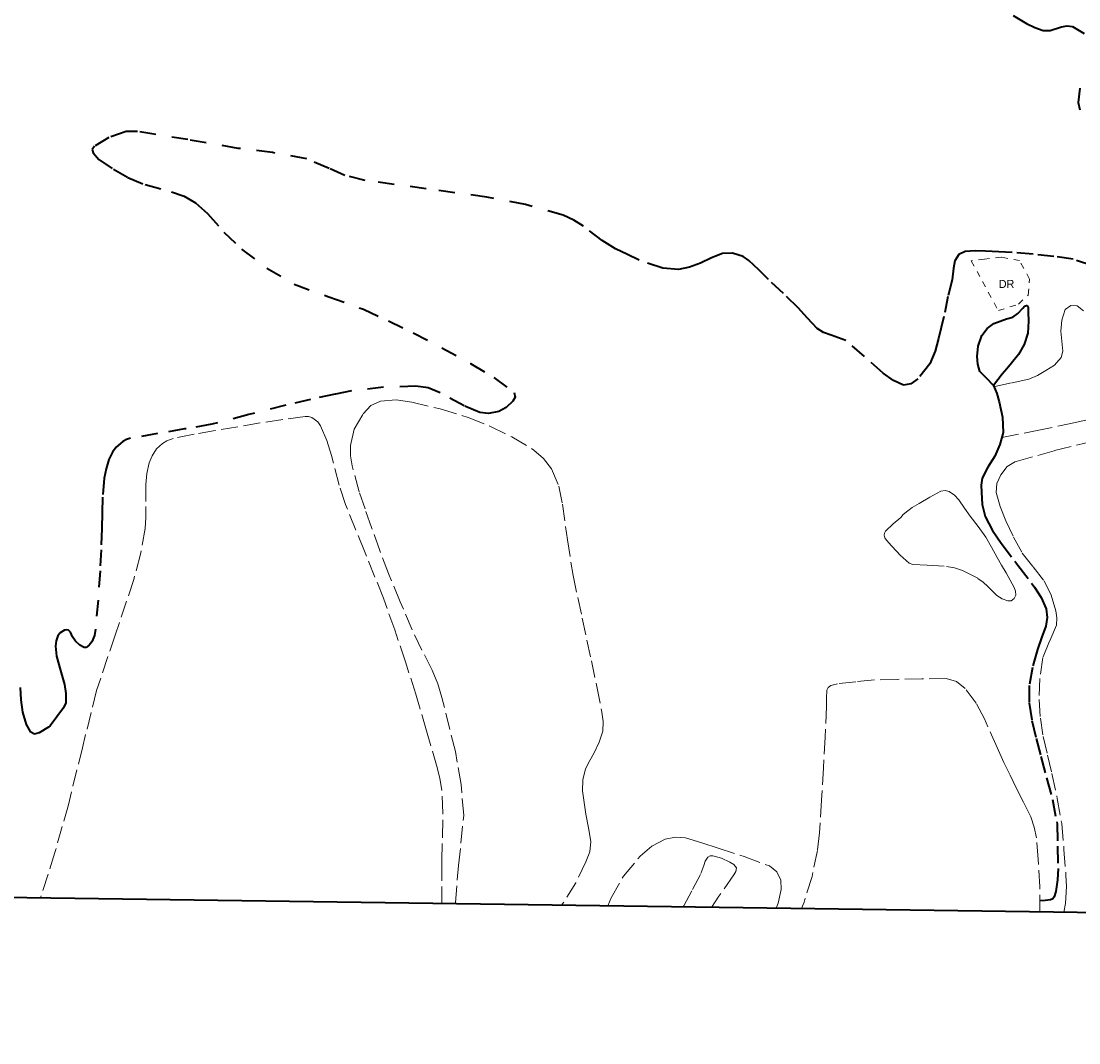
# Model space of a CAD drawing. Header units: metres. Extents: x 397317 to 400830, y 4588008 to 4590370.
# Tile 2 of 88: x 397589 to 397915, y 4588008 to 4588324. Entities that reach past the tile are written whole.
import ezdxf
from ezdxf.enums import TextEntityAlignment as Align

# ---------------------------------------------------------------- set-up
doc = ezdxf.new("R2010")
doc.units = ezdxf.units.M
doc.header["$MEASUREMENT"] = 0
for name, pattern in [('bt5mv20_nopinta', [10, 5, -5]), ('bt5mv20_tlin1', [7, 5.25, -1.75]), ('bt5mv20_tlin7', [3.75, 1.875, -1.875])]:
    doc.linetypes.add(name, pattern=pattern)
for name, color, linetype, lineweight in [('COB01_LN', 7, 'Continuous', 15), ('EDI03_CN', 7, 'Continuous', 15), ('EDI03_LN', 7, 'Continuous', 15), ('PAR01_LN', 7, 'Continuous', 15), ('VIA21_LN', 7, 'Continuous', 15), ('VIR01_LN', 7, 'Continuous', 15)]:
    doc.layers.add(name, color=color, linetype=linetype, lineweight=lineweight)
doc.styles.add('034', font='txt')

msp = doc.modelspace()

# ---------------------------------------------------------------- linework, layer by layer
at = {"layer": 'COB01_LN', "color": 92, "linetype": 'bt5mv20_nopinta', "lineweight": 35}
for points in [[(397895.07, 4588325.73, 160.91), (397899.18, 4588323.28, 161.61), (397901.72, 4588322.03, 161.87), (397904.32, 4588321.08, 162.14), (397906.54, 4588321.06, 162.43), (397909.99, 4588322.23, 162.91), (397911.71, 4588322.58, 163.14), (397913.41, 4588322.3, 163.36), (397916.98, 4588320.21, 163.76)], [(397915.61, 4588303.31, 164.79), (397915.18, 4588298.9, 165.49), (397915.61, 4588296.6, 165.89)], [(397919.33, 4588248.45, 172.64), (397913.58, 4588250.4, 171.6), (397907.67, 4588251.27, 171.14), (397901.19, 4588251.95, 171.5), (397894.7, 4588252.51, 171.93), (397890.6, 4588252.74, 172.05), (397886.5, 4588252.94, 172.17), (397883.35, 4588253.02, 172.27), (397880.19, 4588252.83, 172.49), (397878.25, 4588251.84, 173.05), (397877.03, 4588249.93, 173.73), (397876.66, 4588247.71, 174.46), (397876.22, 4588244.1, 175.14), (397874.92, 4588238.87, 176.11), (397873.64, 4588232.75, 177.15), (397872.82, 4588229.35, 178.03), (397872, 4588225.94, 179.01), (397870.99, 4588221.97, 180.28), (397869.31, 4588218.1, 181.51), (397865.61, 4588213.44, 182.72), (397863.42, 4588211.9, 183.28), (397861.19, 4588211.5, 183.87), (397858.05, 4588212.91, 184.89), (397854.93, 4588215.26, 185.74), (397849.09, 4588220.38, 186.65), (397843.31, 4588225.31, 187.47), (397838.82, 4588227.01, 188.03), (397836.5, 4588227.74, 188.32), (397834.5, 4588228.97, 188.62), (397831.55, 4588232.2, 189.21), (397828.63, 4588235.44, 189.8), (397824.05, 4588239.83, 190.65), (397819.47, 4588244.21, 191.5), (397816.44, 4588247.12, 192.33), (397813.38, 4588249.99, 193.29), (397811.58, 4588251.24, 193.7), (397808.36, 4588252.33, 194.29), (397805.22, 4588252.24, 194.92), (397801.83, 4588250.83, 195.96), (397798.42, 4588249.25, 197.26), (397795.04, 4588248.02, 198.67), (397791.65, 4588247.27, 200.11), (397786.83, 4588247.62, 202.16), (397779.51, 4588250.1, 205.01), (397775.86, 4588251.84, 205.92), (397772.23, 4588253.67, 206.23), (397768.11, 4588256.22, 205.95), (397762.31, 4588260.6, 205.03), (397759.3, 4588262.54, 204.54), (397756.06, 4588264, 204.16), (397744.42, 4588267.35, 203.02), (397732.47, 4588269.6, 202.23), (397713.67, 4588272.19, 201.77), (397694.87, 4588274.78, 201.31), (397688.58, 4588276.28, 199.7), (397683.7, 4588278.47, 198.08), (397676.79, 4588281.42, 196.88), (397666.23, 4588283.37, 196.37), (397655.59, 4588284.69, 195.86), (397640.05, 4588287.39, 193.89), (397624.52, 4588289.92, 192.01), (397620.97, 4588289.86, 191.75), (397615.68, 4588288.08, 191.68), (397611.23, 4588285.35, 192.05), (397610.53, 4588284.3, 192.27), (397610.74, 4588283.27, 192.48), (397612.5, 4588281.28, 192.86), (397617.03, 4588278.25, 193.5), (397621.55, 4588275.71, 194.17), (397626.83, 4588273.49, 195.09), (397635.01, 4588271.27, 196.52), (397638.87, 4588269.9, 197.32), (397642.38, 4588267.88, 198.25), (397646.14, 4588264.51, 199.59)], [(397646.14, 4588264.51, 199.59), (397651.21, 4588258.83, 201.81), (397656.65, 4588253.54, 204), (397664.42, 4588247.68, 206.65), (397672.88, 4588242.73, 209.05), (397683.62, 4588238.82, 211.25), (397694.33, 4588234.95, 213.21), (397702.02, 4588231.44, 214.69), (397709.66, 4588227.73, 215.99), (397718.55, 4588223.05, 217.02), (397727.38, 4588218.17, 217.93), (397734.57, 4588213.85, 218.79), (397740.86, 4588209.23, 219.73), (397741.19, 4588207.83, 220.16), (397740.44, 4588206.55, 220.64), (397738.41, 4588204.66, 221.36), (397736.14, 4588203.35, 221.74), (397732.98, 4588202.73, 221.86), (397730.22, 4588203.08, 221.95), (397725.38, 4588205.08, 222.04), (397718.05, 4588209.17, 222.1), (397714.32, 4588210.69, 222.11), (397710.53, 4588211.21, 222.12), (397700.49, 4588210.86, 222.16), (397690.6, 4588209.71, 222.02), (397685.53, 4588208.68, 221.46), (397677.93, 4588207.08, 219.78), (397670.33, 4588205.34, 218.33), (397658.88, 4588202.4, 217.46), (397647.42, 4588199.41, 216.56), (397639.48, 4588198.06, 215.14), (397638.97, 4588197.97, 215.05), (397630.67, 4588196.53, 213.92), (397622.37, 4588195.09, 212.78), (397621.11, 4588194.73, 212.62), (397619.94, 4588194.12, 212.48), (397617.88, 4588192.31, 212.26), (397616.77, 4588190.79, 212.13), (397615.68, 4588188.55, 211.96), (397614.8, 4588185.66, 211.74), (397614.21, 4588182.75, 211.52), (397613.72, 4588176.9, 211.08), (397613.62, 4588172.05, 210.64), (397613.49, 4588167.19, 210.21), (397613.22, 4588160.66, 209.8), (397612.92, 4588154.12, 209.49), (397612.31, 4588145.12, 209.25), (397611.49, 4588136.12, 209.08), (397611.22, 4588134.11, 208.93), (397610.38, 4588132.16, 208.61), (397609.54, 4588131.12, 208.15), (397608.61, 4588130.49, 207.54), (397607.98, 4588130.44, 207.25), (397606.64, 4588131.2, 206.91), (397605.32, 4588132.39, 206.56), (397604.41, 4588133.73, 206.18), (397603.74, 4588135.16, 205.8), (397603.2, 4588135.8, 205.55), (397602.66, 4588135.94, 205.39), (397601.97, 4588135.81, 205.24), (397600.55, 4588134.94, 205.01), (397599.9, 4588134.07, 204.95), (397599.38, 4588132.49, 204.95), (397599.19, 4588130.88, 205.01), (397599.49, 4588127.73, 205.22), (397600.74, 4588123.38, 205.58), (397601.93, 4588119.03, 205.94), (397602.38, 4588116.21, 206.13), (397602.33, 4588113.38, 206.18), (397601.63, 4588111.76, 206.03), (397599.56, 4588108.99, 205.55), (397597.49, 4588106.21, 205.07), (397596.95, 4588105.82, 204.95), (397594.15, 4588104.04, 204.69), (397592.71, 4588103.7, 204.58), (397591.55, 4588104.31, 204.48), (397590.16, 4588106.68, 204.34), (397589.08, 4588110.42, 204.19), (397588.55, 4588114.24, 203.99), (397588.33, 4588118.06, 203.34)]]:
    msp.add_polyline3d(points, dxfattribs=at)
at = {"layer": 'EDI03_LN', "color": 1, "linetype": 'bt5mv20_tlin7', "lineweight": 15}
msp.add_polyline3d([(397885.58, 4588243.58, 176.37), (397890.48, 4588234.57, 178.6), (397896.73, 4588236.55, 177.82), (397899.71, 4588239.36, 176.87), (397900.15, 4588244.31, 176.46), (397897.06, 4588250.01, 175.57), (397891.5, 4588251.02, 175.01), (397886.18, 4588250.43, 175.07), (397882.1, 4588249.98, 175), (397885.58, 4588243.58, 176.37)], dxfattribs=at)
at = {"layer": 'PAR01_LN', "color": 3, "linetype": 'bt5mv20_tlin1', "lineweight": 15}
for points in [[(397916.82, 4588234.43, 176.78), (397914.79, 4588236, 176.61), (397912.84, 4588236.11, 176.52), (397911.17, 4588234.89, 176.53), (397910.13, 4588231.55, 176.87), (397909.82, 4588228.16, 177.25), (397910.23, 4588224.09, 177.5), (397910.37, 4588222.06, 177.62), (397909.89, 4588220.08, 177.73), (397907.83, 4588217.71, 177.89), (397905.11, 4588216.02, 178.03), (397902.58, 4588214.48, 178.01), (397899.92, 4588213.4, 178.08), (397894.55, 4588212.22, 178.66), (397889.18, 4588211.03, 179.24)], [(397722.75, 4588051.25, 224.53), (397722.77, 4588051.52, 224.54), (397723.3, 4588058.69, 224.69), (397723.72, 4588063.07, 224.79), (397725.28, 4588078.51, 224.86), (397724.49, 4588088.15, 224.86), (397722.71, 4588098.28, 224.86), (397718.52, 4588114.99, 224.69), (397717.28, 4588119.22, 224.61), (397715.5, 4588123.48, 224.57), (397712.39, 4588129.66, 224.55), (397709.39, 4588135.88, 224.54), (397705.67, 4588144.55, 224.54), (397702.09, 4588153.29, 224.54), (397699.36, 4588160.38, 224.42), (397696.78, 4588167.52, 224.09), (397694.81, 4588173.27, 223.74), (397693.01, 4588178.55, 223.41), (397690.84, 4588186.55, 222.82), (397690.34, 4588189.69, 222.79), (397690.32, 4588192.87, 222.81), (397691.45, 4588197.89, 222.86), (397694.22, 4588202.67, 222.89), (397696.63, 4588205.2, 222.89), (397699.56, 4588206.61, 222.89), (397704.41, 4588206.98, 222.89), (397709.22, 4588206.29, 222.89), (397718, 4588204.17, 222.9), (397726.69, 4588201.52, 222.9), (397733.53, 4588198.77, 222.8), (397740.17, 4588195.52, 222.62), (397747, 4588191.46, 222.41), (397749.97, 4588188.88, 222.29), (397752.44, 4588185.68, 222.17), (397754.67, 4588180.34, 221.9), (397755.8, 4588174.78, 221.66), (397757.31, 4588163.72, 221.51), (397759.06, 4588152.72, 221.42), (397761.9, 4588139.52, 221.06), (397764.75, 4588126.32, 220.87), (397766.39, 4588118.38, 221.41), (397767.98, 4588110.44, 222.19), (397768.4, 4588107.53, 222.36), (397768.27, 4588104.62, 222.54), (397767.17, 4588101.18, 223.11), (397765.61, 4588097.88, 223.73), (397764.22, 4588095.5, 223.99), (397762.9, 4588092.99, 224.12), (397762.05, 4588089.58, 224.16), (397762.02, 4588086.17, 224.17), (397762.48, 4588082.54, 224.17), (397763.03, 4588078.92, 224.17), (397763.86, 4588074.71, 224.17), (397764.6, 4588070.51, 224.17), (397764.22, 4588067.33, 224.17), (397762.97, 4588064.19, 224.17), (397759.9, 4588057.73, 224.03), (397756.25, 4588051.77, 223.8), (397755.51, 4588050.79, 223.76)], [(397718.5, 4588051.31, 223.57), (397718.54, 4588059.55, 223.83), (397718.56, 4588064.59, 223.98), (397718.7, 4588071.95, 223.98), (397718.84, 4588079.3, 223.98), (397718.5, 4588086.41, 223.99), (397717.95, 4588089.93, 223.97), (397717.11, 4588093.38, 223.93), (397713.82, 4588104.7, 223.72), (397710.54, 4588116.02, 223.5), (397707.26, 4588125.98, 223.06), (397703.97, 4588135.94, 222.63), (397700.46, 4588145.72, 222.27), (397694.61, 4588160.19, 221.89), (397688.74, 4588174.64, 221.43), (397686.81, 4588180.65, 221.18), (397684.44, 4588189.82, 220.74), (397682.98, 4588194.39, 220.49), (397681.03, 4588198.92, 220.22), (397680.17, 4588200.15, 220.14), (397678.36, 4588201.48, 220), (397677.32, 4588201.81, 219.94), (397676.28, 4588201.85, 219.87), (397662.39, 4588199.85, 218.87), (397648.51, 4588197.46, 217.91), (397642.03, 4588196.33, 217.77), (397635.56, 4588195.06, 217.89), (397633.56, 4588194.34, 217.95), (397632.19, 4588193.49, 218.01), (397630.41, 4588191.79, 218.1), (397629.03, 4588189.67, 218.17), (397628.14, 4588187.49, 218.2), (397627.4, 4588184.19, 218.21), (397627.07, 4588180.83, 218.24), (397627.08, 4588174.01, 218.63), (397627.1, 4588170.6, 218.86), (397626.82, 4588167.22, 218.98), (397625.42, 4588159.24, 218.89), (397623.33, 4588151.42, 218.81), (397617.58, 4588134.28, 219.01), (397611.82, 4588117.14, 219.21), (397607.47, 4588099.49, 219.62), (397603.12, 4588081.83, 220.02), (397598.97, 4588067.07, 220.16), (397594.52, 4588053.04, 220.32)], [(397891.55, 4588195.31, 181.54), (397901.96, 4588197.42, 181.25), (397912.36, 4588199.53, 180.96), (397925.24, 4588202.35, 180.38)], [(397919.73, 4588194.24, 182.98), (397907.74, 4588191.25, 183.54), (397895.81, 4588187.88, 183.96), (397893.25, 4588186.37, 183.96), (397891.23, 4588183.85, 183.96), (397889.96, 4588181.12, 183.96), (397889.83, 4588178.39, 183.96), (397891.03, 4588173.98, 183.96), (397892.76, 4588169.59, 184.02), (397895.19, 4588164.49, 184.27), (397897.86, 4588159.61, 184.6), (397901.19, 4588155.34, 184.9), (397904.59, 4588151.05, 185.26), (397906.81, 4588146.57, 185.89), (397908.28, 4588141.82, 186.59), (397908.58, 4588139.6, 186.82), (397908.4, 4588137.39, 187.03), (397906.31, 4588132.42, 187.45), (397904.24, 4588127.37, 187.9), (397903.29, 4588120.88, 188.63), (397903.09, 4588114.39, 189.45), (397903.47, 4588108.64, 190.25), (397904.33, 4588102.9, 191.04), (397905.69, 4588097.18, 191.73), (397907.05, 4588091.49, 192.35), (397908.68, 4588083.8, 193.09), (397910.1, 4588076.01, 193.62), (397910.74, 4588068.05, 193.94), (397911.37, 4588060.08, 194.26), (397911.5, 4588056.57, 194.33), (397911.18, 4588051.31, 194.25), (397910.74, 4588048.63, 194.16)], [(397859.06, 4588160.11, 188.49), (397860.18, 4588158.95, 188.42), (397862.92, 4588156.52, 188.27), (397864.05, 4588156.14, 188.21), (397868.48, 4588155.87, 187.86), (397874.43, 4588155.5, 187.5), (397876.97, 4588155.08, 187.34), (397879.43, 4588154.24, 187.2), (397884.15, 4588151.82, 186.98), (397885.76, 4588150.66, 187.04), (397887.18, 4588149.28, 187.26), (397890.05, 4588146.55, 187.75), (397891.65, 4588145.5, 187.88), (397893.38, 4588144.84, 187.97), (397894.47, 4588144.89, 187.99), (397895.37, 4588145.56, 187.59), (397895.84, 4588146.64, 187.18), (397895.77, 4588147.84, 187.18), (397895.34, 4588148.99, 187.18), (397894.14, 4588151.27, 187.18), (397892.89, 4588153.51, 187.18), (397891.49, 4588155.88, 186.85), (397890.1, 4588158.25, 186.4), (397888.38, 4588161.45, 186.07), (397886.57, 4588164.58, 185.89), (397884.23, 4588167.83, 185.89), (397881.82, 4588171.04, 185.89), (397880.04, 4588173.53, 185.82), (397878.25, 4588176.03, 185.78), (397876.93, 4588177.49, 185.78), (397875.31, 4588178.66, 185.78), (397874.03, 4588179, 185.78), (397872.75, 4588178.72, 185.78), (397869.33, 4588176.89, 186.17), (397865.97, 4588174.98, 186.94), (397863.82, 4588173.69, 187.42), (397862.51, 4588172.64, 187.99), (397861.07, 4588171.59, 188.14), (397860.3, 4588170.66, 188.29), (397858.01, 4588168.61, 188.55), (397855.63, 4588166.42, 188.68), (397855.26, 4588165.82, 188.69), (397855.15, 4588165.2, 188.68), (397855.4, 4588164.38, 188.53), (397855.89, 4588163.63, 188.39), (397857.48, 4588161.87, 188.39), (397859.06, 4588160.11, 188.49)], [(397903.31, 4588048.73, 195.11), (397903.26, 4588056.45, 195.22), (397902.75, 4588064.91, 195.31), (397902.22, 4588071.62, 195.27), (397901.59, 4588074.92, 195.24), (397900.47, 4588078.08, 195.28), (397898.22, 4588082.63, 195.56), (397895.96, 4588087.12, 195.86), (397894.08, 4588090.99, 196.02), (397892.21, 4588094.87, 196.17), (397890.11, 4588099.57, 196.36), (397886.19, 4588108.37, 196.71), (397883.64, 4588113.2, 196.9), (397880.25, 4588117.73, 197.09), (397877.52, 4588119.97, 197.21), (397874.36, 4588120.85, 197.45), (397866.79, 4588120.74, 198.52), (397859.22, 4588120.6, 199.72), (397852.17, 4588120.47, 200.6), (397846.48, 4588119.85, 200.94), (397840.79, 4588119.23, 201.27), (397838.75, 4588118.68, 201.39), (397837.92, 4588118.11, 201.46), (397837.48, 4588117.3, 201.53), (397837.35, 4588114.77, 201.87), (397837.39, 4588112.22, 202.21), (397836.92, 4588102.75, 202.73), (397836.43, 4588093.28, 203.06), (397835.86, 4588083.23, 203.28), (397835.21, 4588073.17, 203.5), (397834.6, 4588067.72, 203.73), (397832.9, 4588059.66, 204.2), (397830.46, 4588051.75, 204.42), (397829.67, 4588049.76, 204.39)], [(397769.85, 4588050.59, 217.69), (397770.83, 4588053.09, 217.73), (397774.62, 4588059.82, 218.05), (397779.77, 4588065.93, 218.31), (397783.37, 4588069.06, 217.97), (397787.54, 4588071.18, 217.19), (397790.7, 4588071.88, 216.58), (397793.84, 4588071.59, 215.94), (397798.9, 4588070.07, 214.8), (397803.93, 4588068.47, 213.62), (397811.9, 4588065.87, 211.01), (397819.73, 4588062.95, 208.68), (397822.08, 4588061.14, 208.51), (397823.32, 4588058.51, 208.45), (397823.35, 4588055.71, 208.16), (397822.42, 4588051.43, 207.67), (397821.83, 4588049.87, 207.52)], [(397793.04, 4588050.27, 214.54), (397793.29, 4588050.67, 214.53), (397795.97, 4588055.63, 214.49), (397798.59, 4588060.63, 214.47), (397799.44, 4588063.13, 214.52), (397799.91, 4588064.39, 214.47), (397800.71, 4588065.62, 214.26), (397801.47, 4588066.09, 213.97), (397802.27, 4588066.11, 213.62), (397804.92, 4588065.4, 212.43), (397807.56, 4588064.1, 211.25), (397808.75, 4588063.34, 210.66), (397809.52, 4588062.34, 210.25), (397809.37, 4588061.27, 210.2), (397808.76, 4588060.2, 210.2), (397804.14, 4588053.59, 209.9), (397801.82, 4588050.15, 209.76)]]:
    msp.add_polyline3d(points, dxfattribs=at)
at = {"layer": 'VIA21_LN', "color": 2, "linetype": 'bt5mv20_tlin1', "lineweight": 35}
for points in [[(397889.03, 4588211.43, 179.21), (397889.02, 4588211.45, 179.21), (397886.93, 4588213.56, 179.19), (397884.79, 4588215.75, 179.18), (397884.09, 4588218.05, 179.17), (397883.94, 4588220.35, 179.17), (397884.22, 4588223.59, 179.11), (397885.35, 4588226.82, 178.97), (397887.04, 4588229, 178.68), (397889.12, 4588230.61, 178.17), (397893, 4588231.96, 176.99), (397894.92, 4588232.55, 176.37), (397896.53, 4588233.66, 175.88), (397898.03, 4588235.3, 175.46), (397898.59, 4588235.91, 175.34), (397899.15, 4588236.16, 175.23), (397899.37, 4588236.09, 175.03), (397899.61, 4588235.88, 175.03), (397899.73, 4588235.36, 175.03), (397899.66, 4588234.1, 175.05), (397899.79, 4588231.26, 175.06), (397899.58, 4588227.63, 175.29), (397898.48, 4588224.11, 175.82), (397896.68, 4588221.01, 176.48), (397894.55, 4588218.26, 177.22), (397893.06, 4588216.58, 177.74), (397891.61, 4588214.86, 178.25), (397890.32, 4588213.15, 178.73), (397889.03, 4588211.43, 179.21)], [(397889.03, 4588211.43, 179.21), (397889.98, 4588208.95, 179.37), (397890.7, 4588206.38, 179.73), (397891.77, 4588201.64, 180.5), (397891.99, 4588196.92, 181.27), (397890.96, 4588193.18, 181.9), (397889.34, 4588189.56, 182.54), (397887.28, 4588186.19, 183.21), (397885.46, 4588182.76, 183.92), (397885.15, 4588180.61, 184.54), (397885.24, 4588178.42, 185.11), (397885.49, 4588174.63, 185.5), (397886.4, 4588170.89, 185.67), (397888.65, 4588166.63, 185.79), (397891.32, 4588162.69, 185.87), (397896.47, 4588155.91, 185.81), (397901.64, 4588149.11, 185.75), (397903.68, 4588145.87, 185.92), (397905.22, 4588142.41, 186.33), (397905.57, 4588139.74, 186.84), (397905.11, 4588137.06, 187.34), (397903.82, 4588133.46, 187.84), (397902.53, 4588129.83, 188.3), (397901.04, 4588124.31, 188.88), (397900.05, 4588118.74, 189.47), (397899.98, 4588113.29, 190.3), (397900.82, 4588107.87, 191.1), (397902.16, 4588102.32, 191.68), (397903.57, 4588096.79, 192.24), (397905.39, 4588090.13, 193.08), (397907.19, 4588083.45, 193.75), (397908.61, 4588075.99, 193.93), (397908.76, 4588069.07, 194.05), (397908.91, 4588062.14, 194.17), (397908.77, 4588058.61, 194.27), (397908.27, 4588055.08, 194.39), (397907.76, 4588053.41, 194.36), (397907.29, 4588052.74, 194.36), (397906.64, 4588052.44, 194.46), (397904.96, 4588052.29, 194.81), (397903.29, 4588052.15, 195.16)]]:
    msp.add_polyline3d(points, dxfattribs=at)
at = {"layer": 'VIR01_LN', "color": 7, "linetype": 'Continuous', "lineweight": 35, "flags": 128}
msp.add_lwpolyline([(397350.28, 4590369.96), (400830.34, 4590321.33), (400798.6, 4588008.28), (397317.41, 4588056.91)], close=True, dxfattribs=at)

# ---------------------------------------------------------------- texts
at = {"layer": 'EDI03_CN', "color": 251, "linetype": 'Continuous', "lineweight": 0, "style": '034'}
msp.add_text('DR', height=2.5, dxfattribs=at).set_placement((397893.01, 4588242.79), align=Align.MIDDLE_CENTER)

doc.saveas('drawing.dxf')
